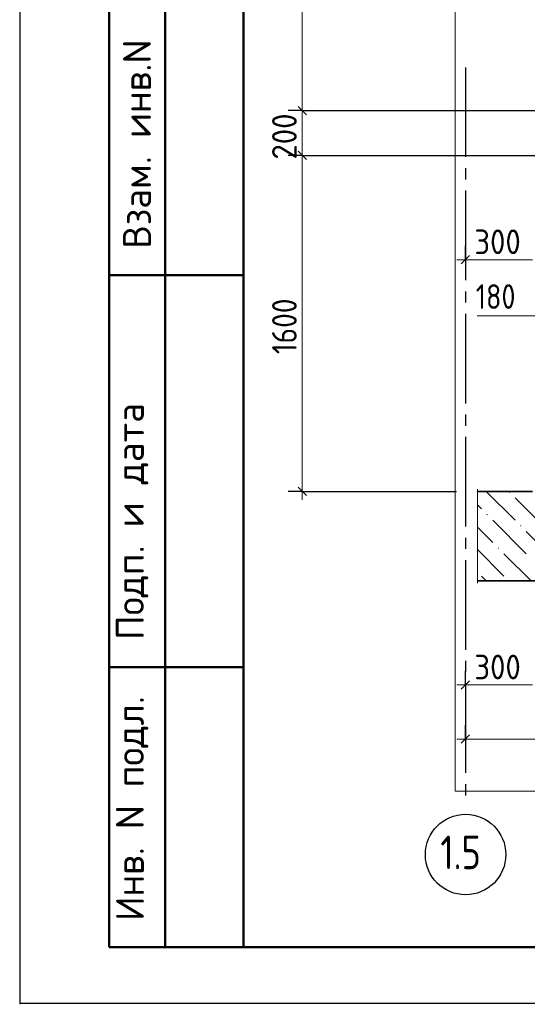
# Model space of a CAD drawing. Header units: millimetres. Extents: x 0 to 21000, y -5 to 14850.
# Tile 1 of 35: x 0 to 2267, y -5 to 4391. Entities that reach past the tile are written whole.
import ezdxf

# ---------------------------------------------------------------- set-up
doc = ezdxf.new("R2010")
doc.units = ezdxf.units.MM
doc.linetypes.add('______5', pattern=[550, 400, -50, 50, -50])
for name, color, linetype, lineweight in [('Standard', 7, 'Continuous', 25), ('Примечания', 7, 'Continuous', 13), ('Размерная линия_ общее', 7, 'Continuous', 13)]:
    doc.layers.add(name, color=color, linetype=linetype, lineweight=lineweight)
doc.layers.add('ЖБ Плита Фундамента верхний уровень', color=7, linetype='Continuous', lineweight=25, true_color=0x783c14)
doc.layers.add('Оси', color=7, linetype='______5', true_color=0x656565)
doc.layers.add('Размерная выноска', color=7, linetype='Continuous')
doc.styles.add('ISOCPEUR', font='txt')

msp = doc.modelspace()

# ---------------------------------------------------------------- hatches: boundary and pattern name
at = {"layer": 'ЖБ Плита Фундамента верхний уровень', "linetype": 'Continuous', "lineweight": 18, "transparency": 33554687}
for points in [[(2184.6, 2281.3), (2187.8, 2284.6), (2191.1, 2281.3), (2187.8, 2278.1)], [(2084.6, 2181.3), (2087.8, 2184.6), (2091.1, 2181.3), (2087.8, 2178.1)], [(2234.6, 2131.3), (2237.8, 2134.6), (2241.1, 2131.3), (2237.8, 2128.1)], [(2134.6, 2031.3), (2137.8, 2034.6), (2141.1, 2031.3), (2137.8, 2028.1)]]:
    msp.add_hatch(color=7, dxfattribs=at).paths.add_polyline_path(points, flags=16)

# ---------------------------------------------------------------- linework, layer by layer
at = {"layer": 'Standard', "color": 7, "linetype": 'Continuous', "lineweight": 25, "transparency": 33554687}
msp.add_line((1000, 14600), (1000, 529.1), dxfattribs=at)
at = {"layer": 'Standard', "color": 7, "linetype": 'Continuous', "lineweight": 50, "transparency": 33554687}
for p, q in [((400, 250), (400, 4500)), ((400, 250), (400, 4500)), ((650, 250), (650, 4500)), ((400, 3250), (1000, 3250)), ((400, 1500), (1000, 1500)), ((1000, 250), (400, 250))]:
    msp.add_line(p, q, dxfattribs=at)
at = {"layer": 'Standard', "color": 7, "linetype": 'Continuous', "lineweight": 25, "transparency": 33554687}
msp.add_lwpolyline([(0, 0), (21000, 0), (21000, 14850), (0, 14850), (0, 0)], close=True, dxfattribs=at)
at = {"layer": 'Standard', "color": 220, "linetype": 'Continuous', "lineweight": 13, "transparency": 33554687}
msp.add_lwpolyline([(21000, 14650), (0, 14650), (0, -5)], dxfattribs=at)
at = {"layer": 'Standard', "color": 7, "linetype": 'Continuous', "lineweight": 50, "transparency": 33554687}
msp.add_lwpolyline([(1000, 14600), (20750, 14600), (20750, 250), (1000, 250), (1000, 14600)], close=True, dxfattribs=at)
at = {"layer": 'Standard', "color": 254, "linetype": 'Continuous', "lineweight": 13, "true_color": 0xc4c4ff, "transparency": 33554687}
msp.add_lwpolyline([(1944.5, 947), (6003.9, 947), (6003.9, 13827), (1944.5, 13827), (1944.5, 947)], dxfattribs=at)
at = {"layer": 'ЖБ Плита Фундамента верхний уровень', "color": 7, "linetype": 'Continuous', "lineweight": 35, "transparency": 33554687}
for p, q in [((2290.6, 2285), (2044.5, 2285)), ((2044.5, 1885), (5903.9, 1885))]:
    msp.add_line(p, q, dxfattribs=at)
at = {"layer": 'ЖБ Плита Фундамента верхний уровень', "color": 252, "linetype": 'Continuous', "lineweight": 18, "true_color": 0x8f8f8f, "transparency": 33554687}
for p, q in [((2084.1, 2285), (2212.8, 2156.3)), ((2212.8, 2256.3), (2362.8, 2106.3)), ((2044.5, 2224.7), (2062.8, 2206.3)), ((2112.8, 2156.3), (2262.8, 2006.3)), ((2044.5, 2124.7), (2112.8, 2056.3)), ((2412.8, 1956.3), (2262.8, 2106.3)), ((2044.5, 2024.7), (2162.8, 1906.3)), ((2284.1, 1885), (2162.8, 2006.3)), ((2084.1, 1885), (2062.8, 1906.3))]:
    msp.add_line(p, q, dxfattribs=at)
at = {"layer": 'Оси', "color": 8, "linetype": '______5', "lineweight": -3, "transparency": 33554687}
msp.add_line((1990.6, 4177.7), (1990.6, 916.8), dxfattribs=at)
at = {"layer": 'Оси', "color": 7, "linetype": 'Continuous', "lineweight": 25, "transparency": 33554687}
msp.add_circle((1991.6, 663.5), 179.7, dxfattribs=at)
at = {"layer": 'Примечания', "color": 7, "linetype": 'Continuous', "lineweight": 13, "transparency": 33554687}
msp.add_lwpolyline([(2372.7, 3319.1), (2372.7, 3069.1), (2042.7, 3069.1)], dxfattribs=at)
at = {"layer": 'Размерная выноска', "color": 7, "linetype": 'Continuous', "lineweight": 13, "transparency": 33554687}
msp.add_line((2044.5, 1875), (2044.5, 2295), dxfattribs=at)
at = {"layer": 'Размерная линия_ общее', "color": 7, "linetype": 'Continuous', "lineweight": 13, "transparency": 33554687}
for p, q in [((1262.4, 3985), (1262.4, 5225)), ((1262.4, 3785), (1262.4, 3985)), ((1990.6, 3319.1), (1953.1, 3319.1)), ((1262.4, 2285), (1262.4, 2247.5)), ((1990.6, 1420.7), (1953.1, 1420.7)), ((1990.6, 1420.7), (2290.6, 1420.7)), ((1990.6, 1179.3), (1953.1, 1179.3)), ((1990.6, 1179.3), (5590.6, 1179.3))]:
    msp.add_line(p, q, dxfattribs=at)
at = {"layer": 'Размерная линия_ общее', "color": 7, "linetype": 'Continuous', "lineweight": 25, "transparency": 33554687}
for p, q in [((1281.2, 3966.3), (1243.7, 4003.8)), ((1281.2, 3766.3), (1243.7, 3803.8)), ((1971.9, 3300.3), (2009.4, 3337.8)), ((1281.2, 2266.3), (1243.7, 2303.8)), ((1971.9, 1402), (2009.4, 1439.5)), ((1971.9, 1160.6), (2009.4, 1198.1))]:
    msp.add_line(p, q, dxfattribs=at)
at = {"layer": 'Размерная линия_ общее', "color": 253, "linetype": 'Continuous', "lineweight": -3, "true_color": 0xa0a0a0, "transparency": 33554687}
for p, q in [((1262.4, 3985), (1199.9, 3985)), ((1262.4, 3985), (1324.9, 3985)), ((1262.4, 3985), (2300.6, 3985)), ((1262.4, 3785), (1199.9, 3785)), ((1262.4, 3785), (1324.9, 3785)), ((1262.4, 3785), (2300.6, 3785)), ((1990.6, 3319.1), (1990.6, 3381.6)), ((1990.6, 3319.1), (1990.6, 3256.6)), ((1262.4, 2285), (1199.9, 2285)), ((1262.4, 2285), (1324.9, 2285)), ((1262.4, 2285), (1950.8, 2285)), ((1990.6, 1420.7), (1990.6, 1483.2)), ((1990.6, 1420.7), (1990.6, 1461)), ((1990.6, 1420.7), (1990.6, 1358.2)), ((1990.6, 1179.3), (1990.6, 1241.8)), ((1990.6, 1179.3), (1990.6, 1116.8))]:
    msp.add_line(p, q, dxfattribs=at)
at = {"layer": 'Размерная линия_ общее', "color": 7, "linetype": 'Continuous', "lineweight": 13, "transparency": 33554687}
for points in [[(1262.4, 2285), (1262.4, 2854.2), (1262.4, 2854.2), (1262.4, 3785)], [(1990.6, 3319.1), (2261, 3319.1), (2261, 3319.1), (2290.6, 3319.1)]]:
    msp.add_lwpolyline(points, dxfattribs=at)

# ---------------------------------------------------------------- texts
at = {"layer": 'Standard', "color": 7, "linetype": 'Continuous', "lineweight": 50, "transparency": 33554687, "char_height": 125, "attachment_point": 7, "rotation": 90, "style": 'ISOCPEUR'}
for s, insert, width in [('\\A1;{\\fISOCPEUR|i0|b0;\\H125.000000;\\W1.000000;\\C7;Взам. инв.N}\\P', (586.5, 3367.9), 954.549), ('\\A1;{\\fISOCPEUR|i0|b0;\\H125.000000;\\W1.000000;\\C7;Подп. и дата}\\P', (574.7, 1621.1), 1098.529), ('\\A1;{\\fISOCPEUR|i0|b0;\\H125.000000;\\W1.000000;\\C7;Инв. N подл.}\\P', (574.7, 367), 1010.897)]:
    msp.add_mtext(s, dxfattribs=dict(at, insert=insert, width=width))
at = {"layer": 'Оси', "color": 7, "linetype": 'Continuous', "lineweight": 25, "transparency": 33554687, "insert": (1879.1, 598.3), "char_height": 150, "width": 284.041, "attachment_point": 7, "style": 'ISOCPEUR'}
msp.add_mtext('\\W0.79;1.5', dxfattribs=at)
at = {"layer": 'Размерная линия_ общее', "color": 7, "linetype": 'Continuous', "lineweight": 25, "transparency": 33554687, "char_height": 110, "attachment_point": 7, "rotation": 90, "style": 'ISOCPEUR'}
for s, insert, width in [('\\W0.91;200', (1237.4, 3766.3), 280.998), ('\\W0.87;1600', (1237.4, 2897.5), 333.451)]:
    msp.add_mtext(s, dxfattribs=dict(at, insert=insert, width=width))
at = {"layer": 'Размерная линия_ общее', "color": 7, "linetype": 'Continuous', "lineweight": 25, "transparency": 33554687, "char_height": 110, "attachment_point": 7, "style": 'ISOCPEUR'}
for s, insert, width in [('\\W0.91;300', (2030.6, 3344.1), 280.994), ('\\W0.83;180', (2037.2, 3099.6), 254.282), ('\\W0.91;300', (2030.6, 1445.7), 280.994)]:
    msp.add_mtext(s, dxfattribs=dict(at, insert=insert, width=width))

doc.saveas('drawing.dxf')
